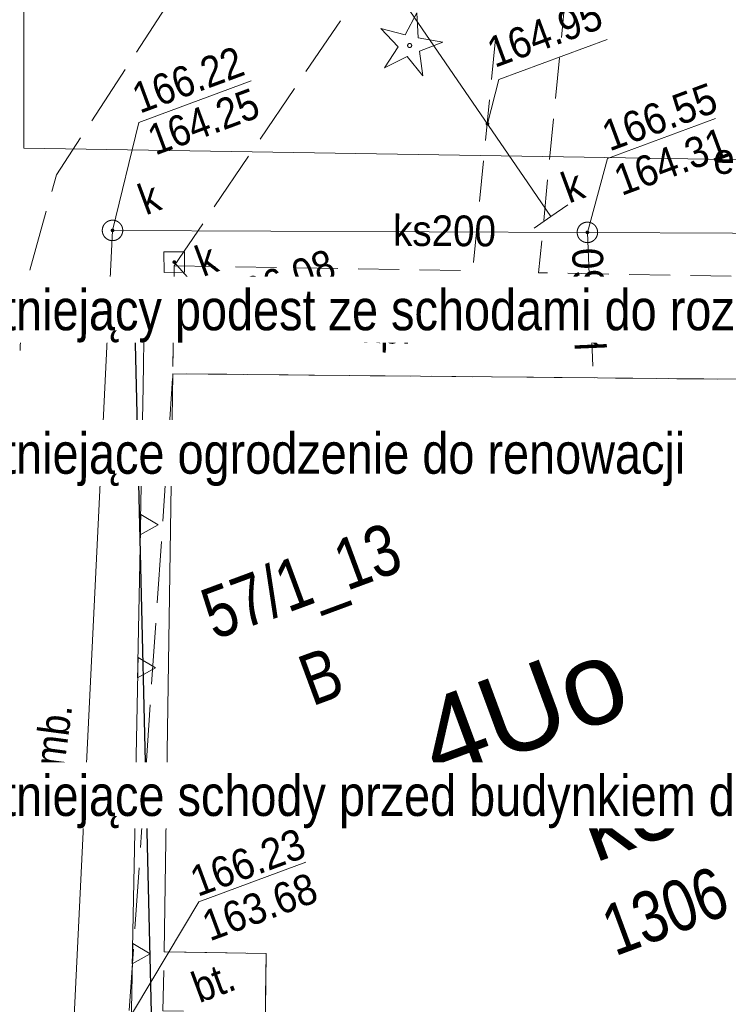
# Model space of a CAD drawing. Header units: millimetres. Extents: x -1155795 to 240441, y -422828 to 463730.
# Tile 56 of 66: x 58116 to 75445, y -1541 to 22552. Entities that reach past the tile are written whole.
import ezdxf
from ezdxf.xclip import XClip

# ---------------------------------------------------------------- set-up
doc = ezdxf.new("R2010")
doc.units = ezdxf.units.MM
doc.header["$MEASUREMENT"] = 0
doc.header["$XCLIPFRAME"] = 0
doc.linetypes.add('Dashed 1_500', pattern=[1000, 500, -500])
doc.linetypes.add('Wipeout_Contour', pattern=[1000, 0, -1000])
doc.layers.add('00 PZT MAPA', color=7, linetype='Continuous')
doc.layers.add('Sycow_7_SUPS01_K - Punkt o określonej wysokości urządzenia', color=7, linetype='Continuous')
for name, color, linetype, lineweight in [('0_Nr_pióra__27', 7, 'Continuous', 25), ('Nowe_Annotation - Label_Nr_pióra__46', 7, 'Continuous', 15), ('Nowe_Annotation - Label_Nr_pióra__85', 7, 'Continuous', 13), ('Sycow_7_210-oznaczenie konturu użytku gruntowego_Nr_pióra__3', 3, 'Continuous', 18), ('Sycow_7_211-numer działki ewidencyjnej_Nr_pióra__7', 7, 'Continuous', 18), ('Sycow_7_312-oznaczenie budynku ewidencyjnego-Atr124_Nr_pióra__7', 7, 'Continuous', 18), ('Sycow_7_312-oznaczenie budynku ewidencyjnego_Nr_pióra__7', 7, 'Continuous', 18), ('Sycow_7_@Wywiad_Nr_pióra__34', 34, 'Continuous', 18), ('Sycow_7_@Wywiad_Nr_pióra__7', 7, 'Continuous', 18), ('Sycow_7_KTCR - Chodnik_Nr_pióra__7', 7, 'Continuous', 18), ('Sycow_7_KTPL - Plac_Nr_pióra__7', 7, 'Continuous', 18), ('Sycow_7_OBOP01 - Drzewo iglaste_Nr_pióra__96', 96, 'Continuous', 18), ('Sycow_7_przewód elektroenergetyczny (linia)-Atr1_Nr_pióra__1', 1, 'Continuous', 18), ('Sycow_7_przewód elektroenergetyczny (linia)_Nr_pióra__1', 1, 'Continuous', 18), ('Sycow_7_przewód kanalizacyjny (linia)-Atr1_Nr_pióra__34', 34, 'Continuous', 18), ('Sycow_7_przewód kanalizacyjny (linia)_Nr_pióra__34', 34, 'Continuous', 18), ('Sycow_7_punkt o określonej wysokości (sieć kanalizacyjna)-Atr2_Nr_pióra__34', 34, 'Continuous', 18), ('Sycow_7_punkt o określonej wysokości (sieć kanalizacyjna)-Atr2_Nr_pióra__7', 7, 'Continuous', 18), ('Sycow_7_punkt o określonej wysokości (sieć kanalizacyjna)-Atr3_Nr_pióra__34', 34, 'Continuous', 18), ('Sycow_7_punkt o określonej wysokości (sieć kanalizacyjna)_Nr_pióra__34', 34, 'Continuous', 18), ('Sycow_7_PZT_NLZ - Nieprzekraczalna linia zabudowy_Nr_pióra__7', 7, 'Continuous', 18), ('Sycow_7_studzienka okrągła - przewód kanalizacyjny (punkt)-Atr17_Nr_pióra__34', 34, 'Continuous', 18), ('Sycow_7_studzienka okrągła - przewód kanalizacyjny (punkt)_Nr_pióra__34', 34, 'Continuous', 18), ('Sycow_7_SUPS01_K - Punkt o określonej wysokości urządzenia_Nr_pióra__7', 7, 'Continuous', 18), ('Sycow_7_SUPS01_K_O - Punkt o określonej wysokości urządzenia - rzędna dołu_Nr_pióra__36', 36, 'Continuous', 18), ('Sycow_7_SUPS01_K_O - Punkt o określonej wysokości urządzenia - rzędna góry_Nr_pióra__36', 36, 'Continuous', 18), ('Sycow_7_SUUS15_K - Studzienka - przewód kanalizacyjny_Nr_pióra__36', 36, 'Continuous', 18), ('Sycow_7_SUUS15_K - Studzienka okrągła - przewód kanalizacyjny_Nr_pióra__36', 36, 'Continuous', 18), ('Sycow_7_SUUS15_Ka - Studzienka kwadratowa - przewód kanalizacyjny_Nr_pióra__36', 36, 'Continuous', 18), ('Sycow_7_trójnik - siec kanalizacyjna (punkt)_Nr_pióra__7', 7, 'Continuous', 18)]:
    doc.layers.add(name, color=color, linetype=linetype, lineweight=lineweight)
doc.layers.add('0_Nr_pióra__99', color=7, linetype='Continuous', lineweight=0, true_color=0xaad2ff)
doc.layers.add('Sycow_7_PZT_RT - Oznaczenie terenu_Nr_pióra__252', color=7, linetype='Continuous', lineweight=18, true_color=0x929292)
doc.styles.add('STYL_AUTOMATYCZNY_1', font='Arial.ttf')
doc.styles.add('STYL_AUTOMATYCZNY_12', font='Arial Narrow.ttf')
doc.styles.add('STYL_AUTOMATYCZNY_5', font='txt', dxfattribs={"width": 0.9})
doc.styles.add('STYL_AUTOMATYCZNY_6', font='txt', dxfattribs={"width": 0.87})
doc.styles.add('STYL_AUTOMATYCZNY_8', font='txt', dxfattribs={"width": 0.903})
doc.styles.add('STYL_AUTOMATYCZNY_9', font='txt', dxfattribs={"width": 0.79})
doc.linetypes.add('nieprzekraczalna linia zabudowy', pattern='A,0,[3,-2. PZT (5)1.Shx,S=39.68254,R=0,X=0,Y=0.425],-5000,0', length=5000)
doc.dimstyles.new('STYL_AUTOMATYCZNY__1', dxfattribs={"dimtxt": 0.18, "dimasz": 456, "dimexe": 0.18, "dimexo": 0.0625, "dimgap": 0, "dimtad": 0, "dimtih": 1, "dimtoh": 1, "dimdec": 4, "dimzin": 0, "dimdsep": 46, "dimcen": 0.09, "dimadec": 0, "dimazin": 0, "dimtfac": 1, "dimtdec": 4, "dimtmove": 0, "dimatfit": 3, "dimldrblk": 'ARROWHEAD_11', "dimfxl": 0, "dimtolj": 1, "dimtzin": 0, "dimarcsym": 0})

# ---------------------------------------------------------------- blocks, each defined once
blk = doc.blocks.new('Rysunek_1_7', base_point=(14567, -19307))
at = {"layer": 'Sycow_7_punkt o określonej wysokości (sieć kanalizacyjna)_Nr_pióra__34', "linetype": 'Continuous', "lineweight": 18}
for points in [[(69597, 20021, 1), (69513, 19989, 1)], [(72042, 17364, 1), (71957, 17333, 1)]]:
    blk.add_hatch(color=34, dxfattribs=at).paths.add_polyline_path(points)
at = {"layer": 'Sycow_7_SUPS01_K - Punkt o określonej wysokości urządzenia', "linetype": 'Continuous', "lineweight": 0, "true_color": 0x000000}
for points in [[(60429, 17412, 1), (60344, 17380, 1)], [(61938, 16638, 1), (61854, 16606, 1)]]:
    blk.add_hatch(color=178, dxfattribs=at).paths.add_polyline_path(points)
at = {"layer": 'Sycow_7_@Wywiad_Nr_pióra__34', "color": 34, "linetype": 'Continuous', "lineweight": 18, "flags": 128}
blk.add_lwpolyline([(59323, -4343), (60386, 17396), (71999, 17348), (96825, 17231), (96920, 15592)], dxfattribs=at)
at = {"layer": 'Sycow_7_@Wywiad_Nr_pióra__7', "color": 7, "linetype": 'Continuous', "lineweight": 18}
for p, q in [((60970, 21754), (61790, 23010)), ((65958, 22525), (65116, 21283)), ((59878, 20079), (60697, 21335)), ((64836, 20869), (63994, 19628)), ((63714, 19214), (62872, 17972)), ((58360, 16426), (58766, 17870)), ((61885, 15772), (61867, 14272)), ((61855, 13773), (61752, 12276)), ((61718, 11777), (61616, 10281)), ((61582, 9782), (61479, 8286)), ((61445, 7787), (61343, 6290)), ((61309, 5791), (61206, 4295)), ((61172, 3796), (61070, 2300)), ((61035, 1801), (60933, 304)), ((60899, -195), (60796, -1691))]:
    blk.add_line(p, q, dxfattribs=at)
at = {"layer": 'Sycow_7_@Wywiad_Nr_pióra__7', "color": 7, "linetype": 'Continuous', "lineweight": 18, "flags": 128}
for points in [[(58901, 18351), (59015, 18756), (59604, 19660)], [(62591, 17558), (61895, 16531), (61892, 16272)], [(58124, 14454), (58161, 15719), (58225, 15944)], [(76538, 5263), (76572, 13745), (61863, 13887), (61647, -256), (64147, -295), (64072, -6460), (82635, -6449)]]:
    blk.add_lwpolyline(points, dxfattribs=at)
at = {"layer": 'Sycow_7_KTCR - Chodnik_Nr_pióra__7', "color": 7, "linetype": 'Continuous', "lineweight": 18}
for p, q in [((71461, 23114), (71364, 22119)), ((69653, 21087), (69751, 22082)), ((71316, 21621), (71220, 20626)), ((69505, 19594), (69603, 20589)), ((71172, 20128), (71075, 19133)), ((69358, 18101), (69456, 19096)), ((71027, 18635), (70931, 17640)), ((69211, 16608), (69309, 17604)), ((61883, 15566), (61895, 16531)), ((61895, 16531), (62895, 16514)), ((63394, 16505), (64394, 16488)), ((64894, 16480), (65894, 16463)), ((66394, 16454), (67394, 16437)), ((67894, 16429), (68894, 16412)), ((71520, 16347), (72520, 16329)), ((73020, 16321), (74020, 16304)), ((74519, 16295), (75519, 16278)), ((61865, 14066), (61877, 15066)), ((63184, 13875), (62184, 13884)), ((64684, 13860), (63684, 13870)), ((66183, 13846), (65184, 13855)), ((67683, 13831), (66683, 13841)), ((69183, 13817), (68183, 13826)), ((70683, 13802), (69683, 13812)), ((72183, 13787), (71183, 13797)), ((73683, 13773), (72683, 13783)), ((75183, 13758), (74183, 13768))]:
    blk.add_line(p, q, dxfattribs=at)
at = {"layer": 'Sycow_7_KTCR - Chodnik_Nr_pióra__7', "color": 7, "linetype": 'Continuous', "lineweight": 18, "flags": 128}
blk.add_lwpolyline([(70883, 17142), (70807, 16359), (71020, 16355)], dxfattribs=at)
at = {"layer": 'Sycow_7_KTPL - Plac_Nr_pióra__7', "color": 7, "linetype": 'Continuous', "lineweight": 18}
blk.add_line((61692, -257), (63191, -280), dxfattribs=at)
at = {"layer": 'Sycow_7_KTPL - Plac_Nr_pióra__7', "color": 7, "linetype": 'Continuous', "lineweight": 18, "flags": 128}
for points in [[(63691, -288), (64147, -295), (64131, -1339)], [(62125, -1709), (61615, -1702), (61637, -712)]]:
    blk.add_lwpolyline(points, dxfattribs=at)
at = {"layer": 'Sycow_7_OBOP01 - Drzewo iglaste_Nr_pióra__96', "color": 96, "linetype": 'Continuous', "lineweight": 18, "flags": 128}
blk.add_lwpolyline([(67828, 22720), (67540, 22179), (66948, 22337), (67370, 21892), (67041, 21374), (67588, 21651), (67975, 21176), (67893, 21783), (68466, 21999), (67863, 22108)], close=True, dxfattribs=at)
at = {"layer": 'Sycow_7_OBOP01 - Drzewo iglaste_Nr_pióra__96', "color": 96, "linetype": 'Continuous', "lineweight": 18}
blk.add_circle((67653, 21920), 50, dxfattribs=at)
at = {"layer": 'Sycow_7_przewód elektroenergetyczny (linia)_Nr_pióra__1', "color": 1, "linetype": 'Continuous', "lineweight": 18}
blk.add_line((58216, 19411), (98099, 18772), dxfattribs=at)
at = {"layer": 'Sycow_7_przewód elektroenergetyczny (linia)_Nr_pióra__1', "color": 1, "linetype": 'Continuous', "lineweight": 18, "flags": 128}
blk.add_lwpolyline([(62580, 60385), (62471, 58692), (60731, 58667), (60413, 56128), (59163, 55271), (58604, 39559), (58210, 31437), (58216, 19411)], dxfattribs=at)
at = {"layer": 'Sycow_7_przewód kanalizacyjny (linia)_Nr_pióra__34', "color": 34, "linetype": 'Continuous', "lineweight": 18}
blk.add_line((72136, 14072), (71999, 17348), dxfattribs=at)
at = {"layer": 'Sycow_7_przewód kanalizacyjny (linia)_Nr_pióra__34', "color": 34, "linetype": 'Continuous', "lineweight": 18, "flags": 128}
blk.add_lwpolyline([(78087, 30255), (64066, 36239), (62265, 36095), (62203, 34131), (62114, 30856), (70539, 18557)], dxfattribs=at)
at = {"layer": 'Sycow_7_punkt o określonej wysokości (sieć kanalizacyjna)-Atr2_Nr_pióra__7', "color": 7, "linetype": 'Continuous', "lineweight": 18, "flags": 128}
for points in [[(69555, 20005), (69836, 21090), (72482, 22070)], [(71999, 17348), (72494, 19152), (75136, 20131)], [(59323, -4343), (62493, 969), (65110, 1937)]]:
    blk.add_lwpolyline(points, dxfattribs=at)
at = {"layer": 'Sycow_7_PZT_NLZ - Nieprzekraczalna linia zabudowy_Nr_pióra__7', "color": 7, "linetype": 'Continuous', "lineweight": 18}
for p, q in [((59291, 15205), (56041, 15129)), ((61164, 15249), (59291, 15205)), ((61133, 13570), (61164, 15249)), ((61072, 10320), (61133, 13570)), ((61068, 10070), (61072, 10320)), ((61007, 6821), (61068, 10070)), ((61003, 6571), (61007, 6821)), ((60942, 3321), (61003, 6571)), ((60938, 3071), (60942, 3321)), ((60877, -178), (60938, 3071)), ((60873, -428), (60877, -178)), ((60812, -3677), (60873, -428))]:
    blk.add_line(p, q, dxfattribs=at)
at = {"layer": 'Sycow_7_PZT_NLZ - Nieprzekraczalna linia zabudowy_Nr_pióra__7', "color": 7, "linetype": 'Continuous', "lineweight": 18, "flags": 128}
for points in [[(60477, 15233), (59977, 15222), (60214, 15662)], [(61065, 9945), (61075, 10445), (61505, 10190)], [(61000, 6446), (61010, 6946), (61440, 6691)], [(60935, 2946), (60945, 3446), (61375, 3191)], [(60870, -553), (60880, -53), (61310, -308)]]:
    blk.add_lwpolyline(points, close=True, dxfattribs=at)
at = {"layer": 'Sycow_7_studzienka okrągła - przewód kanalizacyjny (punkt)_Nr_pióra__34', "color": 34, "linetype": 'Continuous', "lineweight": 18}
blk.add_circle((71999, 17348), 250, dxfattribs=at)
at = {"layer": 'Sycow_7_SUPS01_K - Punkt o określonej wysokości urządzenia_Nr_pióra__7', "color": 7, "linetype": 'Continuous', "lineweight": 18, "flags": 128}
for points in [[(63779, 21054), (61026, 20035), (60386, 17396)], [(66016, 16096), (63262, 15076), (61896, 16622)]]:
    blk.add_lwpolyline(points, dxfattribs=at)
at = {"layer": 'Sycow_7_SUUS15_K - Studzienka okrągła - przewód kanalizacyjny_Nr_pióra__36', "color": 36, "linetype": 'Continuous', "lineweight": 18}
blk.add_circle((60386, 17396), 250, dxfattribs=at)
at = {"layer": 'Sycow_7_SUUS15_Ka - Studzienka kwadratowa - przewód kanalizacyjny_Nr_pióra__36', "color": 36, "linetype": 'Continuous', "lineweight": 18, "flags": 128}
blk.add_lwpolyline([(61643, 16869), (62143, 16875), (62149, 16375), (61649, 16369)], close=True, dxfattribs=at)
at = {"layer": 'Sycow_7_trójnik - siec kanalizacyjna (punkt)_Nr_pióra__7', "color": 7, "linetype": 'Continuous', "lineweight": 18}
for p, q in [((71107, 17734), (70539, 18557)), ((71107, 17734), (71519, 18018)), ((70696, 17450), (71107, 17734))]:
    blk.add_line(p, q, dxfattribs=at)
at = {"layer": 'Sycow_7_210-oznaczenie konturu użytku gruntowego_Nr_pióra__3', "color": 3, "linetype": 'Continuous', "lineweight": 18, "insert": (65267, 5745), "char_height": 1250, "attachment_point": 7, "rotation": 20.318, "style": 'STYL_AUTOMATYCZNY_9'}
blk.add_mtext('\\A1;{\\pql;\\fArial|b0|i0|c0|p0;\\W0.790000;B}', dxfattribs=at)
at = {"layer": 'Sycow_7_211-numer działki ewidencyjnej_Nr_pióra__7', "color": 7, "linetype": 'Continuous', "lineweight": 18, "insert": (63003, 7033), "char_height": 1250, "attachment_point": 7, "rotation": 20.318, "style": 'STYL_AUTOMATYCZNY_9'}
blk.add_mtext('\\A1;{\\pql;\\fArial|b0|i0|c0|p0;\\W0.790000;57/1_13}', dxfattribs=at)
at = {"layer": 'Sycow_7_312-oznaczenie budynku ewidencyjnego-Atr124_Nr_pióra__7', "color": 7, "linetype": 'Continuous', "lineweight": 18, "insert": (72198, 1895), "char_height": 1750, "attachment_point": 7, "rotation": 20.318, "style": 'STYL_AUTOMATYCZNY_8'}
blk.add_mtext('\\A1;{\\pql;\\fArial|b0|i0|c0|p0;\\W0.903000;k3}', dxfattribs=at)
at = {"layer": 'Sycow_7_312-oznaczenie budynku ewidencyjnego_Nr_pióra__7', "color": 7, "linetype": 'Continuous', "lineweight": 18, "insert": (72679, -388), "char_height": 1250, "attachment_point": 7, "rotation": 20.318, "style": 'STYL_AUTOMATYCZNY_9'}
blk.add_mtext('\\A1;{\\pql;\\fArial|b0|i0|c0|p0;\\W0.790000;1306}', dxfattribs=at)
at = {"layer": 'Sycow_7_@Wywiad_Nr_pióra__34', "color": 34, "linetype": 'Continuous', "lineweight": 18, "char_height": 750, "attachment_point": 7, "rotation": 20.318, "style": 'STYL_AUTOMATYCZNY_5'}
for s, insert in [('\\A1;{\\pql;\\fArial|b0|i0|c0|p0;\\W0.900000;166.55}', (72543, 19314)), ('\\A1;{\\pql;\\fArial|b0|i0|c0|p0;\\W0.900000;166.23}', (62472, 1074))]:
    blk.add_mtext(s, dxfattribs=dict(at, insert=insert))
at = {"layer": 'Sycow_7_@Wywiad_Nr_pióra__7', "color": 7, "linetype": 'Continuous', "lineweight": 18, "insert": (58886, 3830), "char_height": 750, "attachment_point": 4, "rotation": 82.4812, "style": 'STYL_AUTOMATYCZNY_6'}
blk.add_mtext('\\A1;{\\pql;\\fArial|b0|i0|c0|p0;\\W0.870000;j.mb.}', dxfattribs=at)
at = {"layer": 'Sycow_7_KTCR - Chodnik_Nr_pióra__7', "color": 7, "linetype": 'Continuous', "lineweight": 18, "insert": (65266, 14931), "char_height": 750, "attachment_point": 4, "rotation": 358.878, "style": 'STYL_AUTOMATYCZNY_6'}
blk.add_mtext('\\A1;{\\pql;\\fArial|b0|i0|c0|p0;\\W0.870000;ch.kp.}', dxfattribs=at)
at = {"layer": 'Sycow_7_KTPL - Plac_Nr_pióra__7', "color": 7, "linetype": 'Continuous', "lineweight": 18, "insert": (62378, -1169), "char_height": 750, "attachment_point": 4, "rotation": 20.318, "style": 'STYL_AUTOMATYCZNY_6'}
blk.add_mtext('\\A1;{\\pql;\\fArial|b0|i0|c0|p0;\\W0.870000;bt.}', dxfattribs=at)
at = {"layer": 'Sycow_7_przewód elektroenergetyczny (linia)-Atr1_Nr_pióra__1', "color": 1, "linetype": 'Continuous', "lineweight": 18, "insert": (75080, 19155), "char_height": 750, "attachment_point": 4, "rotation": 359.082, "style": 'STYL_AUTOMATYCZNY_5'}
blk.add_mtext('\\A1;{\\pql;\\fArial|b0|i0|c0|p0;\\W0.900000;eN}', dxfattribs=at)
at = {"layer": 'Sycow_7_przewód kanalizacyjny (linia)-Atr1_Nr_pióra__34', "color": 34, "linetype": 'Continuous', "lineweight": 18, "char_height": 750, "attachment_point": 5, "style": 'STYL_AUTOMATYCZNY_5'}
for s, insert, rotation in [('\\A1;{\\pqc;\\fArial|b0|i0|c0|p0;\\W0.900000;ks200}', (68506, 17382), 359.617), ('\\A1;{\\pqc;\\fArial|b0|i0|c0|p0;\\W0.900000;ks160}', (72057, 15711), 92.418)]:
    blk.add_mtext(s, dxfattribs=dict(at, insert=insert, rotation=rotation))
at = {"layer": 'Sycow_7_punkt o określonej wysokości (sieć kanalizacyjna)-Atr2_Nr_pióra__34', "color": 34, "linetype": 'Continuous', "lineweight": 18, "insert": (69736, 21360), "char_height": 750, "attachment_point": 7, "rotation": 20.318, "style": 'STYL_AUTOMATYCZNY_5'}
blk.add_mtext('\\A1;{\\pql;\\fArial|b0|i0|c0|p0;\\W0.900000;164.95}', dxfattribs=at)
at = {"layer": 'Sycow_7_punkt o określonej wysokości (sieć kanalizacyjna)-Atr3_Nr_pióra__34', "color": 34, "linetype": 'Continuous', "lineweight": 18, "char_height": 750, "attachment_point": 7, "rotation": 20.318, "style": 'STYL_AUTOMATYCZNY_5'}
for s, insert in [('\\A1;{\\pql;\\fArial|b0|i0|c0|p0;\\W0.900000;164.31}', (72837, 18226)), ('\\A1;{\\pql;\\fArial|b0|i0|c0|p0;\\W0.900000;163.68}', (62766, -15))]:
    blk.add_mtext(s, dxfattribs=dict(at, insert=insert))
at = {"layer": 'Sycow_7_PZT_RT - Oznaczenie terenu_Nr_pióra__252', "color": 252, "linetype": 'Continuous', "lineweight": 18, "true_color": 0x929292, "insert": (68016, 4776), "char_height": 2000, "attachment_point": 4, "rotation": 20.318, "style": 'STYL_AUTOMATYCZNY_1'}
blk.add_mtext('\\A1;{\\pql;\\fArial|b0|i0|c0|p0;\\W1.000000;4Uo}', dxfattribs=at)
at = {"layer": 'Sycow_7_studzienka okrągła - przewód kanalizacyjny (punkt)-Atr17_Nr_pióra__34', "color": 34, "linetype": 'Continuous', "lineweight": 18, "insert": (71546, 18050), "char_height": 750, "attachment_point": 7, "rotation": 20.318, "style": 'STYL_AUTOMATYCZNY_5'}
blk.add_mtext('\\A1;{\\pql;\\fArial|b0|i0|c0|p0;\\W0.900000;k}', dxfattribs=at)
at = {"layer": 'Sycow_7_SUPS01_K_O - Punkt o określonej wysokości urządzenia - rzędna dołu_Nr_pióra__36', "color": 36, "linetype": 'Continuous', "lineweight": 18, "insert": (61171, 19929), "char_height": 750, "attachment_point": 1, "rotation": 20.318, "style": 'STYL_AUTOMATYCZNY_6'}
blk.add_mtext('\\A1;{\\pql;\\fArial|b0|i0|c0|p0;\\W0.870000;164.25}', dxfattribs=at)
at = {"layer": 'Sycow_7_SUPS01_K_O - Punkt o określonej wysokości urządzenia - rzędna góry_Nr_pióra__36', "color": 36, "linetype": 'Continuous', "lineweight": 18, "char_height": 750, "attachment_point": 7, "rotation": 20.318, "style": 'STYL_AUTOMATYCZNY_6'}
for s, insert in [('\\A1;{\\pql;\\fArial|b0|i0|c0|p0;\\W0.870000;166.22}', (61057, 20239)), ('\\A1;{\\pql;\\fArial|b0|i0|c0|p0;\\W0.870000;166.08}', (63293, 15280))]:
    blk.add_mtext(s, dxfattribs=dict(at, insert=insert))
at = {"layer": 'Sycow_7_SUUS15_K - Studzienka - przewód kanalizacyjny_Nr_pióra__36', "color": 36, "linetype": 'Continuous', "lineweight": 18, "char_height": 750, "attachment_point": 4, "rotation": 20.318, "style": 'STYL_AUTOMATYCZNY_6'}
for insert in [(61068, 18113), (62466, 16604)]:
    blk.add_mtext('\\A1;{\\pql;\\fArial|b0|i0|c0|p0;\\W0.870000;k}', dxfattribs=dict(at, insert=insert))
blk = doc.blocks.new('ARROWHEAD_11')
at = {"color": 0, "linetype": 'Continuous', "lineweight": 0}
blk.add_line((0, 0), (-1, 0), dxfattribs=at)
at = {"color": 0, "linetype": 'Continuous', "lineweight": 0, "const_width": 0.25, "flags": 128}
blk.add_lwpolyline([(-0.125, 0, 1), (0.125, 0, 1)], format="xyb", close=True, dxfattribs=at)

msp = doc.modelspace()

# ---------------------------------------------------------------- block references
at = {"layer": '00 PZT MAPA', "color": 7, "linetype": 'Continuous', "lineweight": 15}
ref = msp.add_blockref('Rysunek_1_7', (14567, -19307), dxfattribs=at)
XClip(ref).set_block_clipping_path([(-38444.7789564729, -141413.2871562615), (134317.2398628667, -77444.9644498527), (67578.7707096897, 102798.5088210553), (-105183.2481096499, 38830.1861146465)])

# ---------------------------------------------------------------- next in the draw order: linework, layer by layer
at = {"layer": '0_Nr_pióra__27', "color": 7, "linetype": 'nieprzekraczalna linia zabudowy', "lineweight": 25}
for p, q in [((29675, 14508), (60923, 15296)), ((60923, 15296), (61425, -5497))]:
    msp.add_line(p, q, dxfattribs=at)
at = {"layer": '0_Nr_pióra__99', "color": 141, "linetype": 'Dashed 1_500', "lineweight": 0, "true_color": 0xaad2ff}
for centre in [(88699, -12696), (-56052, -28118)]:
    msp.add_circle(centre, 150000, dxfattribs=at)

# ---------------------------------------------------------------- next in the draw order: wipeouts: each hides what was drawn before it
at = {"color": 7, "linetype": 'Wipeout_Contour', "lineweight": 15, "ltscale": 278060.936358}
msp.add_wipeout([(56882, 16266), (78570, 16266), (78570, 14648), (56882, 14648)], dxfattribs=at).dxf.layer = 'Nowe_Annotation - Label_Nr_pióra__46'
at = {"color": 7, "linetype": 'Wipeout_Contour', "lineweight": 15, "ltscale": 276453.878816}
msp.add_wipeout([(56882, 4381), (81144, 4381), (81144, 2764), (56882, 2764)], dxfattribs=at).dxf.layer = 'Nowe_Annotation - Label_Nr_pióra__46'

# ---------------------------------------------------------------- next in the draw order: texts
at = {"layer": 'Nowe_Annotation - Label_Nr_pióra__46', "color": 7, "linetype": 'Continuous', "lineweight": 15, "char_height": 1000, "attachment_point": 4, "style": 'STYL_AUTOMATYCZNY_12'}
for s, insert in [('\\A1;{\\pql;\\fArial Narrow|b0|i0|c0|p0;\\W1.000000;istniejący podest ze schodami do rozbiórki}', (56882, 15302)), ('\\A1;{\\pql;\\fArial Narrow|b0|i0|c0|p0;\\W1.000000;istniejące schody przed budynkiem do rozbiórki}', (56882, 3417))]:
    msp.add_mtext(s, dxfattribs=dict(at, insert=insert))

# ---------------------------------------------------------------- next in the draw order: leaders
at = {"layer": 'Nowe_Annotation - Label_Nr_pióra__85', "color": 7, "linetype": 'Continuous', "lineweight": 13, "annotation_type": 0, "has_hookline": 1, "hookline_direction": 0}
for points, text_width in [([(6840, 11539), (6840, 15302), (56882, 15302)], 21307), ([(31882, 3643), (51882, 3417), (56882, 3417)], 23854)]:
    msp.add_leader(points, dimstyle='STYL_AUTOMATYCZNY__1', dxfattribs=dict(at, text_width=text_width))

# ---------------------------------------------------------------- next in the draw order: wipeouts: each hides what was drawn before it
at = {"color": 7, "linetype": 'Wipeout_Contour', "lineweight": 15, "ltscale": 267329.102818}
msp.add_wipeout([(56882, 12757), (74580, 12757), (74580, 11139), (56882, 11139)], dxfattribs=at).dxf.layer = 'Nowe_Annotation - Label_Nr_pióra__46'

# ---------------------------------------------------------------- next in the draw order: texts
at = {"layer": 'Nowe_Annotation - Label_Nr_pióra__46', "color": 7, "linetype": 'Continuous', "lineweight": 15, "insert": (56882, 11790), "char_height": 1000, "attachment_point": 4, "style": 'STYL_AUTOMATYCZNY_12'}
msp.add_mtext('\\A1;{\\pql;\\fArial Narrow|b0|i0|c0|p0;\\W1.000000;istniejące ogrodzenie do renowacji}', dxfattribs=at)

# ---------------------------------------------------------------- next in the draw order: leaders
at = {"layer": 'Nowe_Annotation - Label_Nr_pióra__85', "color": 7, "linetype": 'Continuous', "lineweight": 13, "annotation_type": 0, "has_hookline": 1, "hookline_direction": 0, "text_width": 17359}
msp.add_leader([(36182, 8608), (36182, 11790), (56882, 11790)], dimstyle='STYL_AUTOMATYCZNY__1', dxfattribs=at)

doc.saveas('drawing.dxf')
